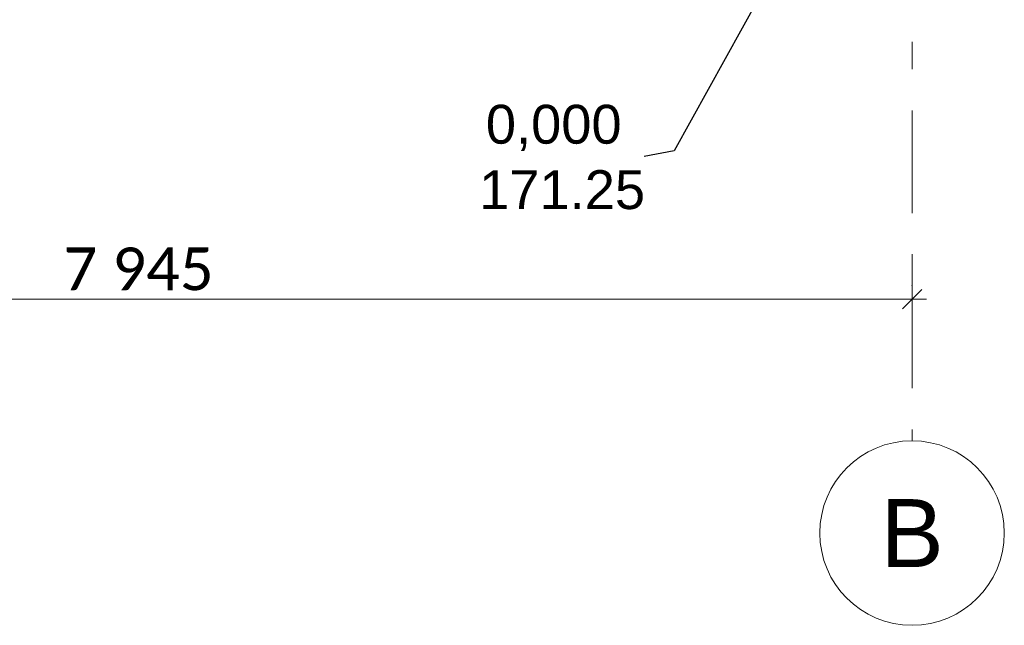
# Model space of a CAD drawing. Header units: millimetres. Extents: x -15683 to 202647, y -7448 to 20513.
# Tile 91 of 114: x 197577 to 202647, y -7448 to -4328. Entities that reach past the tile are written whole.
import ezdxf
from ezdxf.enums import TextEntityAlignment as Align

# ---------------------------------------------------------------- set-up
doc = ezdxf.new("R2010")
doc.units = ezdxf.units.MM
doc.header["$MEASUREMENT"] = 0
doc.set_wipeout_variables(frame=1)
doc.linetypes.add('Wipeout_Contour', pattern=[1000, 0, -1000])
doc.linetypes.add('Штрих-Штриховая', pattern=[1093.611073, 529.166651, -211.666656, 141.111112, -211.666656])
doc.layers.add('Размер - Осевые Размеры', color=7, linetype='Continuous')
doc.layers.add('Элемент Модели - Оси', color=7, linetype='Continuous')
for name, color, linetype, lineweight in [('Размер - Осевые Размеры_Ном._пера__1', 7, 'Continuous', 15), ('Размер - Отметка Уровня_Ном._пера__1', 7, 'Continuous', 15), ('Элемент Модели - Оси_Ном._пера__1', 7, 'Continuous', 15), ('Элемент Модели - Оси_Ном._пера__2', 8, 'Continuous', 15)]:
    doc.layers.add(name, color=color, linetype=linetype, lineweight=lineweight)
doc.styles.add('СГЕНЕРИР_СТИЛЬ_1', font='arial.ttf')
doc.styles.add('СГЕНЕРИР_СТИЛЬ_2', font='calibri.ttf')
doc.dimstyles.new('СГЕНЕРИР_СТИЛЬ__1', dxfattribs={"dimtxt": 220.000005, "dimasz": 95, "dimexe": 0.18, "dimexo": 0.0625, "dimgap": 0, "dimtad": 1, "dimtih": 1, "dimtoh": 1, "dimdec": 0, "dimzin": 0, "dimdsep": 46, "dimtxsty": 'СГЕНЕРИР_СТИЛЬ_2', "dimblk": 'ARROWHEAD_6', "dimblk1": 'ARROWHEAD_6', "dimblk2": 'ARROWHEAD_6', "dimcen": 0.09, "dimclrd": 7, "dimclre": 7, "dimclrt": 7, "dimazin": 0, "dimtfac": 1, "dimtdec": 4, "dimtmove": 0, "dimatfit": 3, "dimfxl": 1, "dimtolj": 1, "dimtzin": 0, "dimarcsym": 0})
doc.dimstyles.new('СГЕНЕРИР_СТИЛЬ__3', dxfattribs={"dimtxt": 0.18, "dimasz": 364.8, "dimexe": 0.18, "dimexo": 0.0625, "dimgap": 0, "dimtad": 0, "dimtih": 1, "dimtoh": 1, "dimdec": 4, "dimzin": 0, "dimdsep": 46, "dimcen": 0.09, "dimadec": 0, "dimazin": 0, "dimtfac": 1, "dimtdec": 4, "dimtmove": 0, "dimatfit": 3, "dimldrblk": 'ARROWHEAD_11', "dimfxl": 1, "dimtolj": 1, "dimtzin": 0, "dimarcsym": 0})

# ---------------------------------------------------------------- blocks, each defined once
blk = doc.blocks.new('Стандартный Маркер Сетки[48]_4', base_point=(202171.7, 13502.4))
at = {"layer": 'Элемент Модели - Оси_Ном._пера__1', "color": 7, "linetype": 'Continuous', "lineweight": 15}
blk.add_circle((202171.7, -6972.6), 475, dxfattribs=at)
at = {"layer": 'Элемент Модели - Оси_Ном._пера__2', "color": 8, "linetype": 'Штрих-Штриховая', "lineweight": 15}
for p, q in [((202171.7, 12702.4), (202171.7, -5697.6)), ((202171.7, -5697.6), (202171.7, -6497.6))]:
    blk.add_line(p, q, dxfattribs=at)
blk.add_point((202171.7, -5697.6), dxfattribs=at)
blk.add_point((202171.7, -5697.6), dxfattribs=at)
at = {"layer": 'Элемент Модели - Оси_Ном._пера__1', "color": 7, "lineweight": 15, "style": 'СГЕНЕРИР_СТИЛЬ_1'}
blk.add_attdef('AC_MarkerText_1', text='', height=350, rotation=360, dxfattribs=at).set_placement((202171.7, -6797.6), align=Align.TOP_CENTER)
blk = doc.blocks.new('Стандартный Маркер Сетки[49]_4', base_point=(202171.7, 13502.4))
at = {"layer": 'Элемент Модели - Оси_Ном._пера__1', "color": 7, "linetype": 'Continuous', "lineweight": 15}
blk.add_circle((202171.7, -6972.6), 475, dxfattribs=at)
at = {"layer": 'Элемент Модели - Оси_Ном._пера__2', "color": 8, "linetype": 'Штрих-Штриховая', "lineweight": 15}
for p, q in [((202171.7, 12702.4), (202171.7, -5697.6)), ((202171.7, -5697.6), (202171.7, -6497.6))]:
    blk.add_line(p, q, dxfattribs=at)
blk.add_point((202171.7, -5697.6), dxfattribs=at)
blk.add_point((202171.7, -5697.6), dxfattribs=at)
at = {"layer": 'Элемент Модели - Оси_Ном._пера__1', "color": 7, "lineweight": 15, "style": 'СГЕНЕРИР_СТИЛЬ_1'}
blk.add_attdef('AC_MarkerText_1', text='', height=350, rotation=360, dxfattribs=at).set_placement((202171.7, -6797.6), align=Align.TOP_CENTER)
blk = doc.blocks.new('*D899', base_point=(227496, -3497.6))
at = {"layer": 'Размер - Осевые Размеры_Ном._пера__1', "color": 7, "linetype": 'Continuous', "lineweight": 15, "transparency": 16777216}
for p, q in [((194226.7, -5861.8), (194226.7, -5674.3)), ((202171.7, -5861.8), (202171.7, -5674.3)), ((194276.7, -5718.1), (194176.7, -5818.1)), ((202121.7, -5818.1), (202221.7, -5718.1)), ((194151.7, -5768.1), (194226.7, -5768.1)), ((194226.7, -5768.1), (202171.7, -5768.1)), ((202171.7, -5768.1), (202246.7, -5768.1))]:
    blk.add_line(p, q, dxfattribs=at)
at = {"layer": 'Размер - Осевые Размеры_Ном._пера__1', "color": 7, "lineweight": 15, "transparency": 16777216, "insert": (197802.6, -5724.1), "char_height": 220, "attachment_point": 7, "style": 'СГЕНЕРИР_СТИЛЬ_2'}
blk.add_mtext('\\A1;7\\~945', dxfattribs=at)
blk = doc.blocks.new('ARROWHEAD_6')
at = {"color": 0, "linetype": 'Continuous', "lineweight": 0}
for p, q in [((0, 0), (-1, 0)), ((-0.5, -0.5), (0.5, 0.5))]:
    blk.add_line(p, q, dxfattribs=at)
blk = doc.blocks.new('ARROWHEAD_11')
at = {"color": 0, "linetype": 'Continuous', "lineweight": 0}
blk.add_line((0, 0), (-1, 0), dxfattribs=at)
at = {"color": 0, "linetype": 'Continuous', "lineweight": 0, "const_width": 0.25, "flags": 128}
blk.add_lwpolyline([(-0.125, 0, 1), (0.125, 0, 1)], format="xyb", close=True, dxfattribs=at)

msp = doc.modelspace()

# ---------------------------------------------------------------- block references
at = {"layer": 'Элемент Модели - Оси', "color": 8, "linetype": 'Continuous', "lineweight": 15}
for name in ['Стандартный Маркер Сетки[48]_4', 'Стандартный Маркер Сетки[49]_4']:
    msp.add_blockref(name, (202171.7, 13502.4), dxfattribs=at).add_auto_attribs({'AC_MarkerText_1': 'В'})

# ---------------------------------------------------------------- texts
at = {"layer": 'Размер - Отметка Уровня_Ном._пера__1', "color": 7, "linetype": 'Continuous', "lineweight": 15, "insert": (200797.1, -5306.7), "char_height": 200, "attachment_point": 9, "style": 'СГЕНЕРИР_СТИЛЬ_1'}
msp.add_mtext('\\A1;171.25', dxfattribs=at)

# ---------------------------------------------------------------- dimensions: what is measured, and where the dimension line sits
at = {"layer": 'Размер - Осевые Размеры', "color": 7, "linetype": 'Continuous', "lineweight": 15}
dim = msp.add_linear_dim(base=(202171.7, -5768.1), p1=(194226.7, -5768.1), p2=(202171.7, -5768.1), dimstyle='СГЕНЕРИР_СТИЛЬ__1', dxfattribs=at)
dim.commit()
dim.dimension.update_dxf_attribs({"geometry": '*D899', "text_midpoint": (198180, -5614.1), "dimtype": 160})

# ---------------------------------------------------------------- leaders
at = {"layer": 'Размер - Отметка Уровня_Ном._пера__1', "color": 7, "linetype": 'Continuous', "lineweight": 15, "annotation_type": 0, "has_hookline": 1, "hookline_direction": 1, "text_width": 770}
msp.add_leader([(197571.7, -3497.6), (196923.8, -4958.2), (196768.1, -4987.9)], dimstyle='СГЕНЕРИР_СТИЛЬ__3', dxfattribs=at)

# ---------------------------------------------------------------- wipeouts: each hides what was drawn before it
at = {"color": 7, "linetype": 'Wipeout_Contour', "lineweight": 15, "ltscale": 801544.557072}
msp.add_wipeout([(199861.6, -4719.6), (200791.9, -4719.6), (200791.9, -5033.9), (199861.6, -5033.9)], dxfattribs=at).dxf.layer = 'Размер - Отметка Уровня_Ном._пера__1'

# ---------------------------------------------------------------- next in the draw order: texts
at = {"layer": 'Размер - Отметка Уровня_Ном._пера__1', "color": 7, "linetype": 'Continuous', "lineweight": 15, "insert": (200326.7, -5004.1), "char_height": 200, "attachment_point": 8, "style": 'СГЕНЕРИР_СТИЛЬ_1'}
msp.add_mtext('\\A1;0,000', dxfattribs=at)

# ---------------------------------------------------------------- next in the draw order: leaders
at = {"layer": 'Размер - Отметка Уровня_Ном._пера__1', "color": 7, "linetype": 'Continuous', "lineweight": 15, "annotation_type": 0, "has_hookline": 1, "hookline_direction": 1, "text_width": 674.2}
msp.add_leader([(201641.7, -3747.6), (200947.6, -5004.1), (200791.9, -5033.9)], dimstyle='СГЕНЕРИР_СТИЛЬ__3', dxfattribs=at)

doc.saveas('drawing.dxf')
